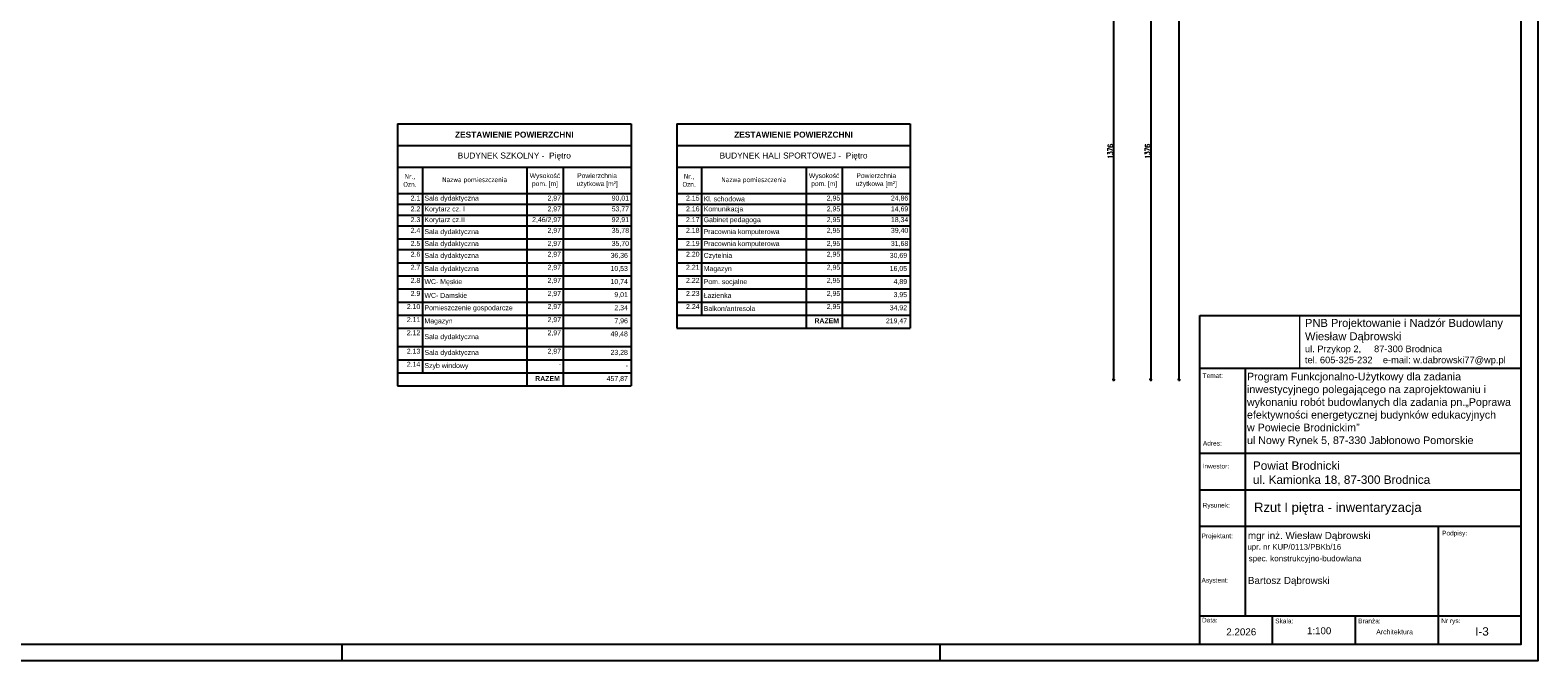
# Model space of a CAD drawing. Header units: millimetres. Extents: x 64838 to 107664, y -36848 to 0.
# Tile 87 of 109: x 89396 to 93936, y -32831 to -30932. Entities that reach past the tile are written whole.
import ezdxf

# ---------------------------------------------------------------- set-up
doc = ezdxf.new("R2010")
doc.units = ezdxf.units.MM
doc.layers.get('Defpoints').update_dxf_attribs({"color": 30})
doc.layers.add('-TABELKA', color=2, linetype='Continuous')
doc.layers.add('e-cad_opisy', color=7, linetype='Continuous')
for name, color, linetype, lineweight in [('J wymiary', 1, 'Continuous', 9), ('OPIS', 7, 'Continuous', 5), ('opisy', 235, 'Continuous', 0), ('wymiar', 1, 'Continuous', 9)]:
    doc.layers.add(name, color=color, linetype=linetype, lineweight=lineweight)
doc.styles.add('ADESK2', font='simplex', dxfattribs={"width": 0.7})
doc.styles.add('ARIAL', font='arial.ttf')
doc.styles.get("Standard").update_dxf_attribs({"font": 'arial.ttf'})
doc.dimstyles.new('1-100', dxfattribs={"dimscale": 1.5, "dimtxt": 10, "dimasz": 2, "dimexe": 1, "dimexo": 1, "dimgap": 1.5, "dimtad": 1, "dimdec": 0, "dimrnd": 0.5, "dimdsep": 46, "dimtxsty": 'ADESK2', "dimblk": 'wymiar', "dimcen": -1, "dimdle": 5, "dimse1": 1, "dimse2": 1, "dimclrd": 256, "dimclre": 256, "dimclrt": 256, "dimadec": 0, "dimazin": 0, "dimtfac": 1, "dimtdec": 0, "dimtix": 1, "dimtmove": 0, "dimatfit": 3, "dimfxl": 20, "dimfxlon": 1, "dimtolj": 1, "dimtzin": 0, "dimarcsym": 0})
picture_1 = doc.add_image_def('image1.jpg', size_in_pixel=(163, 86))

# ---------------------------------------------------------------- blocks, each defined once
blk = doc.blocks.new('A1_poziom')
at = {"ltscale": 0.8}
for p, q in [((481, 0), (481, 5)), ((661, 0), (661, 5))]:
    blk.add_line(p, q, dxfattribs=at)
for points in [[(0, 0), (0, 297), (25, 297), (25, 594), (841, 594), (841, 0)], [(30, 5), (836, 5), (836, 589), (30, 589)]]:
    blk.add_lwpolyline(points, close=True)
blk = doc.blocks.new('*T1369')
at = {"layer": 'OPIS', "color": 0, "lineweight": -2}
for p, q in [((0, 0), (703.3, 0)), ((0, 0), (0, -789)), ((703.3, 0), (703.3, -789)), ((0, -65.5), (703.3, -65.5)), ((0, -130.9), (703.3, -130.9)), ((74.9, -130.9), (74.9, -749.7)), ((389.3, -130.9), (389.3, -789)), ((498.5, -130.9), (498.5, -789)), ((0, -209.9), (703.3, -209.9)), ((0, -242.3), (703.3, -242.3)), ((0, -274.7), (703.3, -274.7)), ((0, -307.1), (703.3, -307.1)), ((0, -346.5), (703.3, -346.5)), ((0, -378.9), (703.3, -378.9)), ((0, -418.3), (703.3, -418.3)), ((0, -457.7), (703.3, -457.7)), ((0, -497.1), (703.3, -497.1)), ((0, -536.5), (703.3, -536.5)), ((0, -575.9), (703.3, -575.9)), ((0, -615.3), (703.3, -615.3)), ((0, -670.9), (703.3, -670.9)), ((0, -710.3), (703.3, -710.3)), ((0, -749.7), (703.3, -749.7)), ((0, -789), (703.3, -789))]:
    blk.add_line(p, q, dxfattribs=at)
at = {"layer": 'OPIS', "color": 0, "attachment_point": 5, "style": 'ARIAL'}
for s, insert, char_height, width in [('\\fArial|b1|i0|c238|p34;ZESTAWIENIE POWIERZCHNI ', (351.7, -32.7), 18, 690.859), ('BUDYNEK SZKOLNY -  Piętro', (351.7, -98.2), 18, 690.859), ('\\fTahoma|b0|i0|c0|p34;Nr.\\fTahoma|b0|i0|c238|p34;, Ozn.', (37.4, -170.4), 14.4, 62.395), ('\\fTahoma|b0|i0|c238|p34;Nazwa pomieszczenia', (232.1, -170.4), 14.4, 302.037)]:
    blk.add_mtext(s, dxfattribs=dict(at, insert=insert, char_height=char_height, width=width))
at = {"layer": 'OPIS', "color": 0}
for s, insert, char_height, width, attachment_point in [('Wysokość pom. [m]', (443.9, -170.4), 14.4, 96.687, 5), ('Powierzchnia u{\\fArial|b0|i0|c0|p34;\\C256;ż}ytkowa [m²]', (600.9, -170.4), 14.4, 192.369, 5), ('2.1', (68.6, -216.2), 14.95, 62.395, 3), ('Sala dydaktyczna', (81.1, -226.1), 14.948, 302.037, 4), ('2,97', (492.3, -216.2), 14.95, 96.687, 3), ('90,01', (697.1, -216.2), 14.95, 192.369, 3), ('2.2', (68.6, -248.6), 14.95, 62.395, 3), ('Korytarz cz. I', (81.1, -258.5), 14.948, 302.037, 4), ('2,97', (492.3, -248.6), 14.95, 96.687, 3), ('53,77', (697.1, -248.6), 14.95, 192.369, 3), ('2.3', (68.6, -281), 14.95, 62.395, 3), ('2.4', (68.6, -313.3), 14.95, 62.395, 3), ('Sala dydaktyczna', (81.1, -326.8), 14.948, 302.037, 4), ('Korytarz cz.II', (81.1, -290.9), 14.948, 302.037, 4), ('2,46/2,97', (492.3, -281), 14.95, 96.687, 3), ('2,97', (492.3, -313.3), 14.95, 96.687, 3), ('35,78', (697.1, -313.3), 14.95, 192.369, 3), ('92,91', (697.1, -281), 14.95, 192.369, 3), ('2.5', (68.6, -352.7), 14.95, 62.395, 3), ('Sala dydaktyczna', (81.1, -362.7), 14.948, 302.037, 4), ('2,97', (492.3, -352.7), 14.95, 96.687, 3), ('35,70', (697.1, -352.7), 14.95, 192.369, 3), ('2.6', (68.6, -385.1), 14.95, 62.395, 3), ('Sala dydaktyczna', (81.1, -398.6), 14.948, 302.037, 4), ('2,97', (492.3, -385.1), 14.95, 96.687, 3), ('36,36', (693.6, -388.6), 14.95, 185.362, 3), ('2.7', (68.6, -424.5), 14.95, 62.395, 3), ('Sala dydaktyczna', (81.1, -438), 14.948, 302.037, 4), ('2,97', (492.3, -424.5), 14.95, 96.687, 3), ('10,53', (693.6, -428), 14.95, 185.362, 3), ('2.8', (68.6, -463.9), 14.95, 62.395, 3), ('WC- Męskie', (81.1, -477.4), 14.95, 302.037, 4), ('2,97', (492.3, -463.9), 14.95, 96.687, 3), ('10,74', (693.6, -467.4), 14.95, 185.362, 3), ('2.10', (68.6, -542.7), 14.95, 62.395, 3), ('2.9', (68.6, -503.3), 14.95, 62.395, 3), ('WC- Damskie', (81.1, -516.8), 14.948, 302.037, 4), ('2,97', (492.3, -503.3), 14.95, 96.687, 3), ('2,97', (492.3, -542.7), 14.95, 96.687, 3), ('9,01', (693.6, -506.8), 14.95, 185.362, 3), ('2.11', (68.6, -582.1), 14.95, 62.395, 3), ('Pomieszczenie gospodarcze', (81.1, -556.2), 14.948, 302.037, 4), ('Magazyn', (81.1, -595.6), 14.95, 302.037, 4), ('2,97', (492.3, -582.1), 14.95, 96.687, 3), ('2,34', (693.6, -546.2), 14.95, 185.362, 3), ('7,96', (693.6, -585.6), 14.95, 185.362, 3), ('2.12', (68.6, -621.5), 14.95, 62.395, 3), ('Sala dydaktyczna', (81.1, -643.1), 14.948, 302.037, 4), ('2,97', (492.3, -621.5), 14.95, 96.687, 3), ('49,48', (693.6, -625), 14.95, 185.362, 3), ('2.13', (68.6, -677.1), 14.95, 62.395, 3), ('Sala dydaktyczna', (81.1, -690.6), 14.948, 302.037, 4), ('2,97', (492.3, -677.1), 14.95, 96.687, 3), ('23,28', (693.6, -680.6), 14.95, 185.362, 3), ('2.14', (68.6, -716.5), 14.95, 62.395, 3), ('Szyb windowy', (81.1, -730), 14.948, 302.037, 4), ('-', (492.3, -716.5), 14.9, 96.687, 3), ('\\fArial|b1|i0|c238|p34;RAZEM', (488.8, -759.4), 14.948, 89.679, 3), ('457,87', (693.6, -759.4), 14.95, 185.362, 3), ('-', (693.6, -720), 14.9, 185.362, 3)]:
    blk.add_mtext(s, dxfattribs=dict(at, insert=insert, char_height=char_height, width=width, attachment_point=attachment_point))
blk = doc.blocks.new('wymiar')
for p, q in [((1.5, 0), (-1.5, 0)), ((1.1, 1.1), (-1.1, -1.1)), ((0, 1.5), (0, -1.5))]:
    blk.add_line(p, q)
blk = doc.blocks.new('*D1538')
at = {"layer": 'Defpoints', "color": 0, "ltscale": 4}
for p in [(90011.7, -30609.5), (88181.3, -31985), (92770.3, -31985)]:
    blk.add_point(p, dxfattribs=at)
at = {"layer": 'J wymiary', "lineweight": -2}
blk.add_line((92770.3, -30612.5), (92770.3, -31982), dxfattribs=at)
at = {"layer": 'J wymiary', "lineweight": -2, "ltscale": 4, "xscale": 3, "yscale": 3, "zscale": 3}
for p, rotation in [((92770.3, -30609.5), 90), ((92770.3, -31985), 270)]:
    blk.add_blockref('wymiar', p, dxfattribs=dict(at, rotation=rotation))
at = {"layer": 'J wymiary', "ltscale": 4, "insert": (92760.6, -31297.2), "char_height": 15, "attachment_point": 5, "rotation": 90, "style": 'ADESK2'}
blk.add_mtext('\\A1;1376', dxfattribs=at)
blk = doc.blocks.new('*D1539')
at = {"layer": 'Defpoints', "color": 0, "ltscale": 4}
for p in [(89812.9, -30609.5), (88258, -31985), (92658.4, -31985)]:
    blk.add_point(p, dxfattribs=at)
at = {"layer": 'J wymiary', "lineweight": -2}
blk.add_line((92658.4, -30612.5), (92658.4, -31982), dxfattribs=at)
at = {"layer": 'J wymiary', "lineweight": -2, "ltscale": 4, "xscale": 3, "yscale": 3, "zscale": 3}
for p, rotation in [((92658.4, -30609.5), 90), ((92658.4, -31985), 270)]:
    blk.add_blockref('wymiar', p, dxfattribs=dict(at, rotation=rotation))
at = {"layer": 'J wymiary', "ltscale": 4, "insert": (92648.7, -31297.2), "char_height": 15, "attachment_point": 5, "rotation": 90, "style": 'ADESK2'}
blk.add_mtext('\\A1;1376', dxfattribs=at)
blk = doc.blocks.new('*D1540')
at = {"layer": 'Defpoints', "color": 0, "ltscale": 4}
for p in [(91213.3, -27798.5), (92855.5, -27798.5), (88406.3, -31985)]:
    blk.add_point(p, dxfattribs=at)
at = {"layer": 'J wymiary', "lineweight": -2}
blk.add_line((92855.5, -31982), (92855.5, -27801.5), dxfattribs=at)
at = {"layer": 'J wymiary', "lineweight": -2, "ltscale": 4, "xscale": 3, "yscale": 3, "zscale": 3}
for p, rotation in [((92855.5, -27798.5), 90), ((92855.5, -31985), 270)]:
    blk.add_blockref('wymiar', p, dxfattribs=dict(at, rotation=rotation))
at = {"layer": 'J wymiary', "ltscale": 4, "insert": (92845.7, -29891.7), "char_height": 15, "attachment_point": 5, "rotation": 90, "style": 'ADESK2'}
blk.add_mtext('\\A1;4187', dxfattribs=at)
blk = doc.blocks.new('*T1552')
at = {"layer": 'OPIS', "color": 0, "lineweight": -2}
for p, q in [((0, 0), (703.3, 0)), ((0, 0), (0, -615.3)), ((703.3, 0), (703.3, -615.3)), ((0, -65.5), (703.3, -65.5)), ((0, -130.9), (703.3, -130.9)), ((74.9, -130.9), (74.9, -575.9)), ((389.3, -130.9), (389.3, -615.3)), ((498.5, -130.9), (498.5, -615.3)), ((0, -209.9), (703.3, -209.9)), ((0, -242.3), (703.3, -242.3)), ((0, -274.7), (703.3, -274.7)), ((0, -307.1), (703.3, -307.1)), ((0, -346.5), (703.3, -346.5)), ((0, -378.9), (703.3, -378.9)), ((0, -418.3), (703.3, -418.3)), ((0, -457.7), (703.3, -457.7)), ((0, -497.1), (703.3, -497.1)), ((0, -536.5), (703.3, -536.5)), ((0, -575.9), (703.3, -575.9)), ((0, -615.3), (703.3, -615.3))]:
    blk.add_line(p, q, dxfattribs=at)
at = {"layer": 'OPIS', "color": 0, "attachment_point": 5, "style": 'ARIAL'}
for s, insert, char_height, width in [('\\fArial|b1|i0|c238|p34;ZESTAWIENIE POWIERZCHNI ', (351.7, -32.7), 18, 690.859), ('BUDYNEK HALI SPORTOWEJ -  Piętro', (351.7, -98.2), 18, 690.859), ('\\fTahoma|b0|i0|c0|p34;Nr.\\fTahoma|b0|i0|c238|p34;, Ozn.', (37.4, -170.4), 14.4, 62.395), ('\\fTahoma|b0|i0|c238|p34;Nazwa pomieszczenia', (232.1, -170.4), 14.4, 302.037)]:
    blk.add_mtext(s, dxfattribs=dict(at, insert=insert, char_height=char_height, width=width))
at = {"layer": 'OPIS', "color": 0}
for s, insert, char_height, width, attachment_point in [('Wysokość pom. [m]', (443.9, -170.4), 14.4, 96.687, 5), ('Powierzchnia u{\\fArial|b0|i0|c0|p34;\\C256;ż}ytkowa [m²]', (600.9, -170.4), 14.4, 192.369, 5), ('2.15', (68.6, -216.2), 14.95, 62.395, 3), ('Kl. schodowa', (81.1, -226.1), 14.948, 302.037, 4), ('2,95', (492.3, -216.2), 14.95, 96.687, 3), ('24,86', (697.1, -216.2), 14.95, 192.369, 3), ('2.16', (68.6, -248.6), 14.95, 62.395, 3), ('Komunikacja', (81.1, -258.5), 14.948, 302.037, 4), ('2,95', (492.3, -248.6), 14.95, 96.687, 3), ('14,69', (697.1, -248.6), 14.95, 192.369, 3), ('2.17', (68.6, -281), 14.95, 62.395, 3), ('2.18', (68.6, -313.3), 14.95, 62.395, 3), ('Gabinet pedagoga', (81.1, -290.9), 14.948, 302.037, 4), ('Pracownia komputerowa', (81.1, -326.8), 14.948, 302.037, 4), ('2,95', (492.3, -281), 14.95, 96.687, 3), ('2,95', (492.3, -313.3), 14.95, 96.687, 3), ('39,40', (697.1, -313.3), 14.95, 192.369, 3), ('18,34', (697.1, -281), 14.95, 192.369, 3), ('2.19', (68.6, -352.7), 14.95, 62.395, 3), ('Pracownia komputerowa', (81.1, -362.7), 14.948, 302.037, 4), ('2,95', (492.3, -352.7), 14.95, 96.687, 3), ('31,68', (697.1, -352.7), 14.95, 192.369, 3), ('2.20', (68.6, -385.1), 14.95, 62.395, 3), ('Czytelnia', (81.1, -398.6), 14.95, 302.037, 4), ('2,95', (492.3, -385.1), 14.95, 96.687, 3), ('30,69', (693.6, -388.6), 14.95, 185.362, 3), ('2.21', (68.6, -424.5), 14.95, 62.395, 3), ('Magazyn', (81.1, -438), 14.95, 302.037, 4), ('2,95', (492.3, -424.5), 14.95, 96.687, 3), ('16,05', (693.6, -428), 14.95, 185.362, 3), ('2.22', (68.6, -463.9), 14.95, 62.395, 3), ('Pom. socjalne', (81.1, -477.4), 14.948, 302.037, 4), ('2,95', (492.3, -463.9), 14.95, 96.687, 3), ('4,89', (693.6, -467.4), 14.95, 185.362, 3), ('2.23', (68.6, -503.3), 14.95, 62.395, 3), ('2.24', (68.6, -542.7), 14.95, 62.395, 3), ('Łazienka', (81.1, -516.8), 14.95, 302.037, 4), ('2,95', (492.3, -503.3), 14.95, 96.687, 3), ('2,95', (492.3, -542.7), 14.95, 96.687, 3), ('3,95', (693.6, -506.8), 14.95, 185.362, 3), ('Balkon/antresola', (81.1, -556.2), 14.948, 302.037, 4), ('\\fArial|b1|i0|c238|p34;RAZEM', (488.8, -585.6), 14.948, 89.679, 3), ('219,47', (693.6, -585.6), 14.95, 185.362, 3), ('34,92', (693.6, -546.2), 14.95, 185.362, 3)]:
    blk.add_mtext(s, dxfattribs=dict(at, insert=insert, char_height=char_height, width=width, attachment_point=attachment_point))

msp = doc.modelspace()

# ---------------------------------------------------------------- linework, layer by layer
at = {"layer": '-TABELKA', "color": 7}
for p, q in [((92918.23, -32781.02), (92918.23, -31791.54)), ((92918.23, -31791.54), (93885.87, -31791.54)), ((92918.23, -31949.93), (93885.87, -31949.93)), ((92918.23, -31949.93), (93885.87, -31949.93)), ((93055.78, -32695.98), (93055.78, -31949.93)), ((92918.23, -32205.72), (93885.87, -32205.72)), ((92918.23, -32315.85), (93885.87, -32315.85)), ((92918.23, -32425.85), (93885.87, -32425.85)), ((93635.87, -32425.85), (93635.87, -32781.02)), ((92918.23, -32695.98), (93885.87, -32695.98)), ((93135.87, -32695.98), (93135.87, -32781.02)), ((93385.87, -32695.98), (93385.87, -32781.02)), ((92918.23, -32781.02), (93885.87, -32781.02))]:
    msp.add_line(p, q, dxfattribs=at)
at = {"layer": 'opisy', "color": 7}
msp.add_line((93885.87, -31791.54), (93885.87, -32781.02), dxfattribs=at)

# ---------------------------------------------------------------- block references
for name, p in [('*T1369', (90502.26, -31214.24)), ('*T1552', (91343, -31214.24))]:
    msp.add_blockref(name, p)
at = {"layer": 'e-cad_opisy', "ltscale": 4, "xscale": 10, "yscale": 10, "zscale": 10}
msp.add_blockref('A1_poziom', (85525.87, -32831.02), dxfattribs=at)

# ---------------------------------------------------------------- texts
at = {"layer": '-TABELKA', "color": 0, "style": 'ARIAL'}
msp.add_text('spec. konstrukcyjno-budowlana', height=17.4131, dxfattribs=at).set_placement((93064.9, -32531.36))
at = {"layer": '-TABELKA', "color": 7}
msp.add_text('Architektura', height=14.8407, dxfattribs=at).set_placement((93449.32, -32751.14))
at = {"layer": 'OPIS', "color": 0, "style": 'ARIAL'}
for s, height, p in [('mgr inż. Wiesław Dąbrowski', 21.1406, (93062.87, -32464.14)), ('upr. nr KUP/0113/PBKb/16', 16.9125, (93061.28, -32496.38)), ('Bartosz Dąbrowski', 21.1406, (93062.87, -32599.53))]:
    msp.add_text(s, height=height, dxfattribs=at).set_placement(p)
at = {"layer": 'opisy', "color": 7}
for s, height, p in [('Temat:', 14.094, (92926.43, -31979.63)), ('Adres:', 14.094, (92927.33, -32182.91)), ('Inwestor:', 14.094, (92926.43, -32251.9)), ('Rysunek:', 14.094, (92926.43, -32369.65)), ('Projektant', 14.094, (92923.21, -32461.88)), ('Podpisy:', 14.094, (93647.49, -32453.48)), ('Data:', 14.094, (92924.54, -32715.43)), ('Skala:', 14.094, (93144.87, -32718.05)), ('Branża:', 14.094, (93394.87, -32718.05)), ('Nr rys:', 14.094, (93644.87, -32717.44)), ('2.2026', 21.141, (92997.63, -32754.4))]:
    msp.add_text(s, height=height, dxfattribs=at).set_placement(p)
at = {"layer": 'opisy', "color": 7, "style": 'ARIAL'}
for s, height, p in [('Projektant:', 14.0937, (92923.21, -32461.88)), ('Asystent:', 14.094, (92923.21, -32595.49))]:
    msp.add_text(s, height=height, dxfattribs=at).set_placement(p)
at = {"layer": 'opisy', "color": 7, "insert": (93234.64, -31801.74), "char_height": 25.3687, "width": 967.6343, "attachment_point": 1}
msp.add_mtext('{\\H0.946x;PNB Projektowanie i Nadzór Budowlany\\PWiesław Dąbrowski\\P\\H0.8334x;ul. Przykop 2,     87-300 Brodnica\\Ptel. 605-325-232    e-mail: w.dabrowski77@wp.pl}', dxfattribs=at)
at = {"layer": 'opisy', "color": 1, "attachment_point": 1}
for s, insert, char_height in [('{\\H0.958333x;\\C0;Program Funkcjonalno-Użytkowy dla zadania\\Pinwestycyjnego polegającego na zaprojektowaniu i\\Pwykonaniu robót budowlanych dla zadania pn.„Poprawa\\Pefektywności energetycznej budynków edukacyjnych\\Pw Powiecie Brodnickim” \\P\\A1;\\fArial|b0|i0|c0|p34;ul Nowy Rynek 5, 87-330 Jabłonowo Pomorskie}', (93060.04, -31963.63), 24), ('{\\C0;Powiat Brodnicki\\Pul. Kamionka 18, 87-300 Brodnica}', (93077.88, -32230.56), 25.3687), ('{\\C0;Rzut I piętra - inwentaryzacja}', (93081.44, -32354.83), 28), ('{\\C0;1:100}', (93240.57, -32729.94), 21), ('{\\C0;I-3}', (93747.36, -32729.94), 25)]:
    msp.add_mtext(s, dxfattribs=dict(at, insert=insert, char_height=char_height))

# ---------------------------------------------------------------- dimensions: what is measured, and where the dimension line sits
at = {"layer": 'J wymiary'}
for base, p1, p2, picture, middle in [((92855.46706132, -27798.47890319), (88406.26792966, -31984.97890319), (91213.26792966, -27798.47890319), '*D1540', (92845.71706132, -29891.72890319)), ((92770.30361331, -31984.97890319), (90011.65425738, -30609.47890319), (88181.33682365, -31984.97890319), '*D1538', (92760.55361331, -31297.22890319)), ((92658.44000241, -31984.97890319), (89812.85112578, -30609.47890319), (88257.98091045, -31984.97890319), '*D1539', (92648.69000241, -31297.22890319))]:
    dim = msp.add_linear_dim(base=base, p1=p1, p2=p2, angle=90, dimstyle='1-100', override={"dimblk": 'wymiar'}, dxfattribs=at)
    dim.commit()
    dim.dimension.update_dxf_attribs({"geometry": picture, "text_midpoint": middle})

# ---------------------------------------------------------------- pictures from other files: only their frames are drawn
at = {"layer": 'wymiar', "color": 7, "ltscale": 1.8}
image = msp.add_image(picture_1, insert=(92918.23, -31949.93), size_in_units=(300.19, 158.38), dxfattribs=at)
image.dxf.flags = 7

doc.saveas('drawing.dxf')
